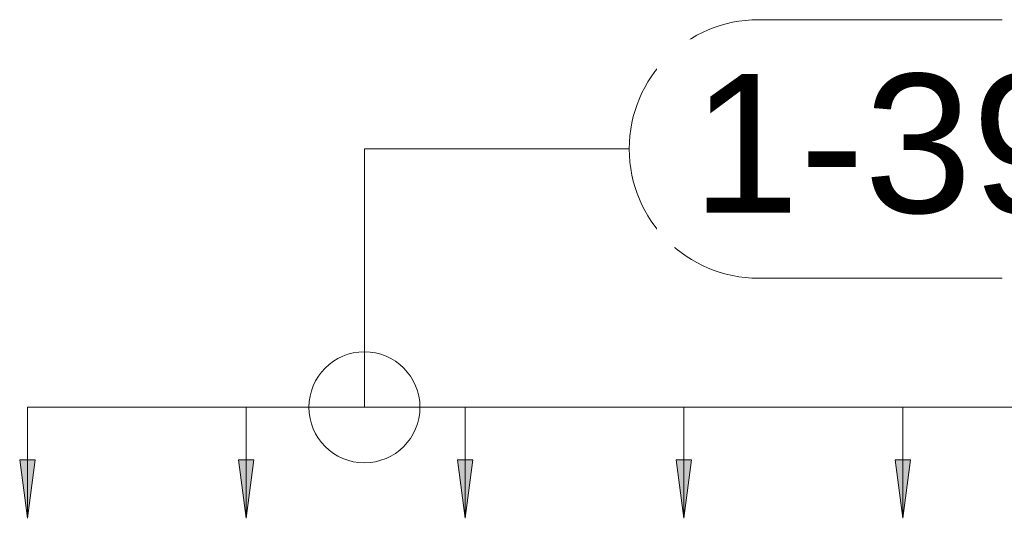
# Model space of a CAD drawing. Header units: millimetres. Extents: x 4307 to 42792, y 1610 to 10025.
# Tile 230 of 256: x 35377 to 35820, y 6201 to 6426. Entities that reach past the tile are written whole.
import ezdxf

# ---------------------------------------------------------------- set-up
doc = ezdxf.new("R2010")
doc.units = ezdxf.units.MM
for name, color, linetype, lineweight in [('A-ANNO-DIMS', 211, 'Continuous', 5), ('A-ANNO-DIMS-25', 211, 'Continuous', 5), ('S-RBAR-IDEN', 171, 'Continuous', 5)]:
    doc.layers.add(name, color=color, linetype=linetype, lineweight=lineweight)
doc.styles.add('Arial_1', font='arial.ttf', dxfattribs={"height": 62.5})
doc.dimstyles.new('Výztuž_kusy__řezy__5', dxfattribs={"dimscale": 304.8, "dimtxt": 0.18, "dimasz": 0, "dimexe": 0, "dimexo": 0.0625, "dimgap": 0.082021, "dimtad": 1, "dimdec": 0, "dimzin": 0, "dimdsep": 46, "dimtxsty": 'Arial_1', "dimblk1": 'NONE', "dimblk2": 'NONE', "dimsah": 1, "dimcen": 0.09, "dimazin": 0, "dimtfac": 1, "dimtdec": 4, "dimtix": 1, "dimtmove": 0, "dimatfit": 3, "dimfxl": 0.164042, "dimfxlon": 1, "dimtvp": 1, "dimtfill": 1, "dimtolj": 1, "dimtzin": 0, "dimarcsym": 2})

# ---------------------------------------------------------------- blocks, each defined once
blk = doc.blocks.new('DIMBLOCK940-V3')
at = {"layer": 'A-ANNO-DIMS-25'}
for points in [[(35380.52, 6201.18), (35383.98, 6227.47), (35377.05, 6227.47)], [(35479.03, 6201.18), (35482.5, 6227.47), (35475.57, 6227.47)]]:
    blk.add_hatch(color=256, dxfattribs=at).paths.add_polyline_path(points)
for p, q in [((35380.52, 6251.18), (35479.03, 6251.18)), ((35380.52, 6251.18), (35380.52, 6251.18)), ((35380.52, 6251.18), (35380.52, 6201.18)), ((35479.03, 6251.18), (35479.03, 6251.18)), ((35479.03, 6251.18), (35479.03, 6201.18)), ((35383.98, 6227.47), (35377.05, 6227.47)), ((35377.05, 6227.47), (35380.52, 6201.18)), ((35380.52, 6201.18), (35383.98, 6227.47)), ((35482.5, 6227.47), (35475.57, 6227.47)), ((35475.57, 6227.47), (35479.03, 6201.18)), ((35479.03, 6201.18), (35482.5, 6227.47))]:
    blk.add_line(p, q, dxfattribs=at)
blk = doc.blocks.new('_None')
blk = doc.blocks.new('DIMBLOCK941-V3')
at = {"layer": 'A-ANNO-DIMS-25'}
for points in [[(35479.03, 6201.18), (35482.5, 6227.47), (35475.57, 6227.47)], [(35577.55, 6201.18), (35581.01, 6227.47), (35574.09, 6227.47)]]:
    blk.add_hatch(color=256, dxfattribs=at).paths.add_polyline_path(points)
for p, q in [((35479.03, 6251.18), (35577.55, 6251.18)), ((35479.03, 6251.18), (35479.03, 6251.18)), ((35479.03, 6251.18), (35479.03, 6201.18)), ((35577.55, 6251.18), (35577.55, 6251.18)), ((35577.55, 6251.18), (35577.55, 6201.18)), ((35482.5, 6227.47), (35475.57, 6227.47)), ((35475.57, 6227.47), (35479.03, 6201.18)), ((35479.03, 6201.18), (35482.5, 6227.47)), ((35581.01, 6227.47), (35574.09, 6227.47)), ((35574.09, 6227.47), (35577.55, 6201.18)), ((35577.55, 6201.18), (35581.01, 6227.47))]:
    blk.add_line(p, q, dxfattribs=at)
blk = doc.blocks.new('DIMBLOCK942-V3')
at = {"layer": 'A-ANNO-DIMS-25'}
for points in [[(35577.55, 6201.18), (35581.01, 6227.47), (35574.09, 6227.47)], [(35676.07, 6201.18), (35679.53, 6227.47), (35672.61, 6227.47)]]:
    blk.add_hatch(color=256, dxfattribs=at).paths.add_polyline_path(points)
for p, q in [((35577.55, 6251.18), (35676.07, 6251.18)), ((35577.55, 6251.18), (35577.55, 6251.18)), ((35577.55, 6251.18), (35577.55, 6201.18)), ((35676.07, 6251.18), (35676.07, 6251.18)), ((35676.07, 6251.18), (35676.07, 6201.18)), ((35581.01, 6227.47), (35574.09, 6227.47)), ((35574.09, 6227.47), (35577.55, 6201.18)), ((35577.55, 6201.18), (35581.01, 6227.47)), ((35679.53, 6227.47), (35672.61, 6227.47)), ((35672.61, 6227.47), (35676.07, 6201.18)), ((35676.07, 6201.18), (35679.53, 6227.47))]:
    blk.add_line(p, q, dxfattribs=at)
blk = doc.blocks.new('DIMBLOCK943-V3')
at = {"layer": 'A-ANNO-DIMS-25'}
for points in [[(35676.07, 6201.18), (35679.53, 6227.47), (35672.61, 6227.47)], [(35774.59, 6201.18), (35778.05, 6227.47), (35771.13, 6227.47)]]:
    blk.add_hatch(color=256, dxfattribs=at).paths.add_polyline_path(points)
for p, q in [((35676.07, 6251.18), (35774.59, 6251.18)), ((35676.07, 6251.18), (35676.07, 6251.18)), ((35676.07, 6251.18), (35676.07, 6201.18)), ((35774.59, 6251.18), (35774.59, 6251.18)), ((35774.59, 6251.18), (35774.59, 6201.18)), ((35679.53, 6227.47), (35672.61, 6227.47)), ((35672.61, 6227.47), (35676.07, 6201.18)), ((35676.07, 6201.18), (35679.53, 6227.47)), ((35778.05, 6227.47), (35771.13, 6227.47)), ((35771.13, 6227.47), (35774.59, 6201.18)), ((35774.59, 6201.18), (35778.05, 6227.47))]:
    blk.add_line(p, q, dxfattribs=at)
blk = doc.blocks.new('DIMBLOCK944-V3')
at = {"layer": 'A-ANNO-DIMS-25'}
for points in [[(35774.59, 6201.18), (35778.05, 6227.47), (35771.13, 6227.47)], [(35873.11, 6201.18), (35876.57, 6227.47), (35869.65, 6227.47)]]:
    blk.add_hatch(color=256, dxfattribs=at).paths.add_polyline_path(points)
for p, q in [((35774.59, 6251.18), (35873.11, 6251.18)), ((35774.59, 6251.18), (35774.59, 6251.18)), ((35774.59, 6251.18), (35774.59, 6201.18)), ((35873.11, 6251.18), (35873.11, 6251.18)), ((35873.11, 6251.18), (35873.11, 6201.18)), ((35778.05, 6227.47), (35771.13, 6227.47)), ((35771.13, 6227.47), (35774.59, 6201.18)), ((35774.59, 6201.18), (35778.05, 6227.47)), ((35876.57, 6227.47), (35869.65, 6227.47)), ((35869.65, 6227.47), (35873.11, 6201.18)), ((35873.11, 6201.18), (35876.57, 6227.47))]:
    blk.add_line(p, q, dxfattribs=at)
blk = doc.blocks.new('DIMBLOCK954-V3')
at = {"layer": 'A-ANNO-DIMS-25'}
for points in [[(35380.52, 6201.18), (35383.98, 6227.47), (35377.05, 6227.47)], [(35479.03, 6201.18), (35482.5, 6227.47), (35475.57, 6227.47)], [(35577.55, 6201.18), (35581.01, 6227.47), (35574.09, 6227.47)], [(35676.07, 6201.18), (35679.53, 6227.47), (35672.61, 6227.47)], [(35774.59, 6201.18), (35778.05, 6227.47), (35771.13, 6227.47)], [(35873.11, 6201.18), (35876.57, 6227.47), (35869.65, 6227.47)], [(35971.62, 6201.18), (35975.09, 6227.47), (35968.16, 6227.47)], [(36070.14, 6201.18), (36073.6, 6227.47), (36066.68, 6227.47)], [(36168.66, 6201.18), (36172.12, 6227.47), (36165.2, 6227.47)], [(36267.18, 6201.18), (36270.64, 6227.47), (36263.72, 6227.47)], [(36365.7, 6201.18), (36369.16, 6227.47), (36362.24, 6227.47)], [(36464.21, 6201.18), (36467.68, 6227.47), (36460.75, 6227.47)], [(36562.73, 6201.18), (36566.19, 6227.47), (36559.27, 6227.47)], [(36661.25, 6201.18), (36664.71, 6227.47), (36657.79, 6227.47)], [(36759.77, 6201.18), (36763.23, 6227.47), (36756.31, 6227.47)]]:
    blk.add_hatch(color=256, dxfattribs=at).paths.add_polyline_path(points)
for p, q in [((35380.52, 6251.18), (36759.77, 6251.18)), ((35380.52, 6251.18), (35479.03, 6251.18)), ((35380.52, 6251.18), (35380.52, 6251.18)), ((35380.52, 6251.18), (35380.52, 6201.18)), ((35479.03, 6251.18), (35577.55, 6251.18)), ((35479.03, 6251.18), (35479.03, 6251.18)), ((35479.03, 6251.18), (35479.03, 6201.18)), ((35577.55, 6251.18), (35676.07, 6251.18)), ((35577.55, 6251.18), (35577.55, 6251.18)), ((35577.55, 6251.18), (35577.55, 6201.18)), ((35676.07, 6251.18), (35774.59, 6251.18)), ((35676.07, 6251.18), (35676.07, 6251.18)), ((35676.07, 6251.18), (35676.07, 6201.18)), ((35774.59, 6251.18), (35873.11, 6251.18)), ((35774.59, 6251.18), (35774.59, 6251.18)), ((35774.59, 6251.18), (35774.59, 6201.18)), ((35873.11, 6251.18), (35971.62, 6251.18)), ((35873.11, 6251.18), (35873.11, 6251.18)), ((35873.11, 6251.18), (35873.11, 6201.18)), ((35971.62, 6251.18), (36070.14, 6251.18)), ((35971.62, 6251.18), (35971.62, 6251.18)), ((35971.62, 6251.18), (35971.62, 6201.18)), ((36070.14, 6251.18), (36168.66, 6251.18)), ((36070.14, 6251.18), (36070.14, 6251.18)), ((36070.14, 6251.18), (36070.14, 6201.18)), ((36168.66, 6251.18), (36267.18, 6251.18)), ((36168.66, 6251.18), (36168.66, 6251.18)), ((36168.66, 6251.18), (36168.66, 6201.18)), ((36267.18, 6251.18), (36365.7, 6251.18)), ((36267.18, 6251.18), (36267.18, 6251.18)), ((36267.18, 6251.18), (36267.18, 6201.18)), ((36365.7, 6251.18), (36464.21, 6251.18)), ((36365.7, 6251.18), (36365.7, 6251.18)), ((36365.7, 6251.18), (36365.7, 6201.18)), ((36464.21, 6251.18), (36562.73, 6251.18)), ((36464.21, 6251.18), (36464.21, 6251.18)), ((36464.21, 6251.18), (36464.21, 6201.18)), ((36562.73, 6251.18), (36661.25, 6251.18)), ((36562.73, 6251.18), (36562.73, 6251.18)), ((36562.73, 6251.18), (36562.73, 6201.18)), ((36661.25, 6251.18), (36759.77, 6251.18)), ((36661.25, 6251.18), (36661.25, 6251.18)), ((36661.25, 6251.18), (36661.25, 6201.18)), ((36759.77, 6251.18), (36759.77, 6251.18)), ((36759.77, 6251.18), (36759.77, 6201.18)), ((35383.98, 6227.47), (35377.05, 6227.47)), ((35377.05, 6227.47), (35380.52, 6201.18)), ((35380.52, 6201.18), (35383.98, 6227.47)), ((35482.5, 6227.47), (35475.57, 6227.47)), ((35475.57, 6227.47), (35479.03, 6201.18)), ((35479.03, 6201.18), (35482.5, 6227.47)), ((35581.01, 6227.47), (35574.09, 6227.47)), ((35574.09, 6227.47), (35577.55, 6201.18)), ((35577.55, 6201.18), (35581.01, 6227.47)), ((35679.53, 6227.47), (35672.61, 6227.47)), ((35672.61, 6227.47), (35676.07, 6201.18)), ((35676.07, 6201.18), (35679.53, 6227.47)), ((35778.05, 6227.47), (35771.13, 6227.47)), ((35771.13, 6227.47), (35774.59, 6201.18)), ((35774.59, 6201.18), (35778.05, 6227.47)), ((35876.57, 6227.47), (35869.65, 6227.47)), ((35869.65, 6227.47), (35873.11, 6201.18)), ((35873.11, 6201.18), (35876.57, 6227.47)), ((35975.09, 6227.47), (35968.16, 6227.47)), ((35968.16, 6227.47), (35971.62, 6201.18)), ((35971.62, 6201.18), (35975.09, 6227.47)), ((36073.6, 6227.47), (36066.68, 6227.47)), ((36066.68, 6227.47), (36070.14, 6201.18)), ((36070.14, 6201.18), (36073.6, 6227.47)), ((36172.12, 6227.47), (36165.2, 6227.47)), ((36165.2, 6227.47), (36168.66, 6201.18)), ((36168.66, 6201.18), (36172.12, 6227.47)), ((36270.64, 6227.47), (36263.72, 6227.47)), ((36263.72, 6227.47), (36267.18, 6201.18)), ((36267.18, 6201.18), (36270.64, 6227.47)), ((36369.16, 6227.47), (36362.24, 6227.47)), ((36362.24, 6227.47), (36365.7, 6201.18)), ((36365.7, 6201.18), (36369.16, 6227.47)), ((36467.68, 6227.47), (36460.75, 6227.47)), ((36460.75, 6227.47), (36464.21, 6201.18)), ((36464.21, 6201.18), (36467.68, 6227.47)), ((36566.19, 6227.47), (36559.27, 6227.47)), ((36559.27, 6227.47), (36562.73, 6201.18)), ((36562.73, 6201.18), (36566.19, 6227.47)), ((36664.71, 6227.47), (36657.79, 6227.47)), ((36657.79, 6227.47), (36661.25, 6201.18)), ((36661.25, 6201.18), (36664.71, 6227.47)), ((36763.23, 6227.47), (36756.31, 6227.47)), ((36756.31, 6227.47), (36759.77, 6201.18)), ((36759.77, 6201.18), (36763.23, 6227.47))]:
    blk.add_line(p, q, dxfattribs=at)
blk = doc.blocks.new('Popisek výztuže__BEZ NATOČENÍ_ - _Typ_ množství_PRAVÝ _řezy_-573725-V3')
at = {"layer": 'S-RBAR-IDEN'}
for p, q in [((6547.63, 9782.6), (6437.94, 9782.6)), ((6437.94, 9666.17), (6547.63, 9666.17))]:
    blk.add_line(p, q, dxfattribs=at)
for centre, start, end in [((6437.94, 9724.38), 90, 270), ((6547.63, 9724.38), 277.6434, 82.3566)]:
    blk.add_arc(centre, 58.22, start, end, dxfattribs=at)

msp = doc.modelspace()

# ---------------------------------------------------------------- linework, layer by layer
at = {"layer": 'S-RBAR-IDEN'}
for p, q in [((35532.25, 6367.55), (35651.45, 6367.55)), ((35532.25, 6251.18), (35532.25, 6367.55))]:
    msp.add_line(p, q, dxfattribs=at)
msp.add_circle((35532.25, 6251.18), 25, dxfattribs=at)

# ---------------------------------------------------------------- block references
msp.add_blockref('Popisek výztuže__BEZ NATOČENÍ_ - _Typ_ množství_PRAVÝ _řezy_-573725-V3', (29271.73, -3356.84), dxfattribs=at)

# ---------------------------------------------------------------- dimensions: what is measured, and where the dimension line sits
at = {"layer": 'A-ANNO-DIMS'}
for base, p1, p2, text, override, picture, middle in [((36759.77, 6251.18), (35380.52, 6201.18), (36759.77, 6201.18), '99 1379', {"dimpost": '<>', "dimblk1": 'None', "dimblk2": 'None', "dimsah": 1, "dimfxl": 1379.25339}, 'DIMBLOCK954-V3', (36070.14, 6308.12)), ((35479.03, 6251.18), (35380.52, 6201.18), (35479.03, 6201.18), ' ', {"dimpost": '<>', "dimfxl": 98.518099}, 'DIMBLOCK940-V3', (35429.77, 6251.18)), ((35577.55, 6251.18), (35479.03, 6201.18), (35577.55, 6201.18), ' ', {"dimpost": '<>', "dimfxl": 98.518099}, 'DIMBLOCK941-V3', (35528.29, 6251.18)), ((35676.07, 6251.18), (35577.55, 6201.18), (35676.07, 6201.18), ' ', {"dimpost": '<>', "dimfxl": 98.518099}, 'DIMBLOCK942-V3', (35626.81, 6251.18)), ((35774.59, 6251.18), (35676.07, 6201.18), (35774.59, 6201.18), ' ', {"dimpost": '<>', "dimfxl": 98.518099}, 'DIMBLOCK943-V3', (35725.33, 6251.18)), ((35873.11, 6251.18), (35774.59, 6201.18), (35873.11, 6201.18), ' ', {"dimpost": '<>', "dimfxl": 98.518099}, 'DIMBLOCK944-V3', (35823.85, 6251.18))]:
    dim = msp.add_linear_dim(base=base, p1=p1, p2=p2, text=text, dimstyle='Výztuž_kusy__řezy__5', override=override, dxfattribs=at)
    dim.commit()
    dim.dimension.update_dxf_attribs({"geometry": picture, "text_midpoint": middle})

# ---------------------------------------------------------------- next in the draw order: texts
at = {"layer": 'S-RBAR-IDEN', "insert": (35679.59, 6401.29), "char_height": 62.5, "width": 210.443, "attachment_point": 1, "style": 'Arial_1', "bg_fill": 3, "box_fill_scale": 1.25, "bg_fill_color": 256, "bg_fill_true_color": 13158600, "bg_fill_transparency": 0}
msp.add_mtext('1-39', dxfattribs=at)

doc.saveas('drawing.dxf')
